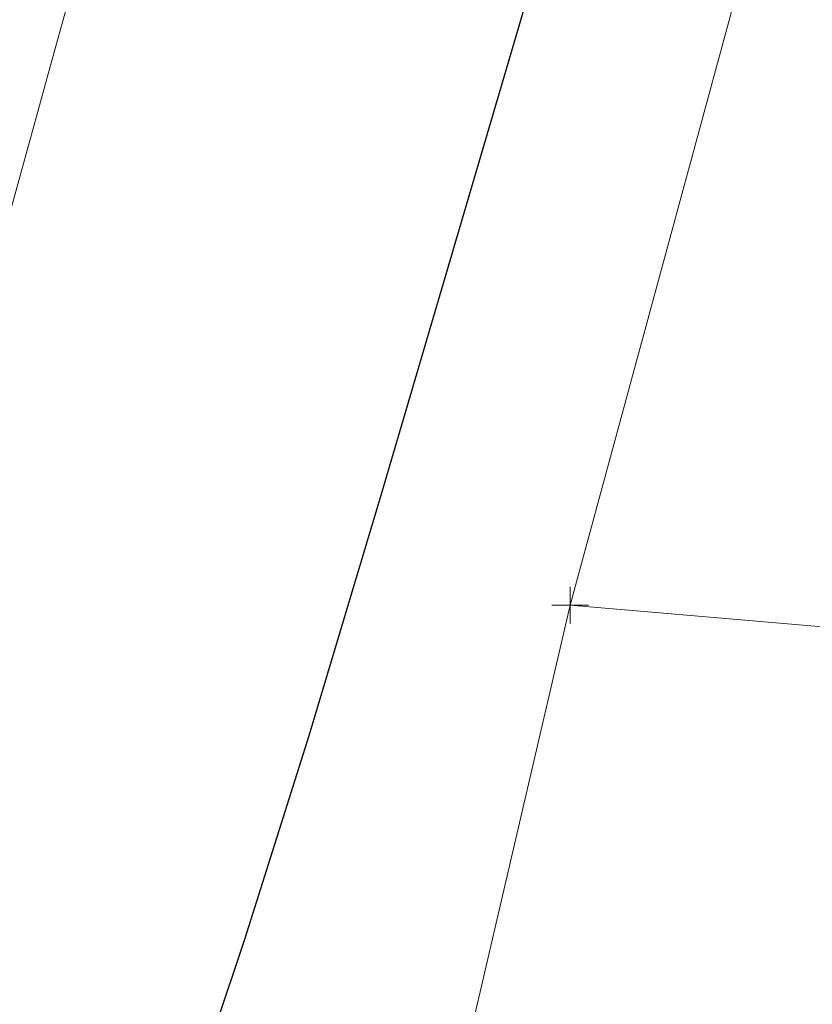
# Model space of a CAD drawing. Extents: x 1620613 to 1693141, y 557269 to 607790.
# Tile 246 of 256: x 1620911 to 1620922, y 607500 to 607513. Entities that reach past the tile are written whole.
import ezdxf

# ---------------------------------------------------------------- set-up
doc = ezdxf.new("R2010")
doc.units = 0
doc.header["$LTSCALE"] = 10
doc.header["$MEASUREMENT"] = 0
doc.linetypes.add('DGN Style 3', pattern=[10.28579463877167, 7.346996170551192, -2.938798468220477])
doc.linetypes.add('DGN Style 5', pattern=[5.142897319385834, 2.204098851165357, -2.938798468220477])
for name, color, linetype, lineweight in [('DT_X_Contour_Major', 132, 'DGN Style 3', 30), ('DT_X_Contour_Minor', 136, 'DGN Style 3', 0), ('PV_X_Driveway', 7, 'DGN Style 5', 0), ('XS_X_Ground_Line', 92, 'DGN Style 3', 13)]:
    doc.layers.add(name, color=color, linetype=linetype, lineweight=lineweight)
doc.layers.add('SV_X_Shot_Marker (Construction)', color=2, linetype='Continuous', lineweight=0, transparency=0.5)

# ---------------------------------------------------------------- blocks, each defined once
blk = doc.blocks.new('SVPT_252')
at = {"layer": 'SV_X_Shot_Marker (Construction)', "transparency": 33554495}
for p, q in [((2.91038304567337e-11, 0.02500000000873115), (2.91038304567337e-11, -0.02499999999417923)), ((-0.02499999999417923, 7.275957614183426e-12), (0.02500000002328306, 7.275957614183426e-12))]:
    blk.add_line(p, q, dxfattribs=at)
blk.add_point((2.91038304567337e-11, 7.275957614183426e-12), dxfattribs=at)
blk = doc.blocks.new('*U1004')
at = {"layer": 'DT_X_Contour_Major', "elevation": 3.400041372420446, "flags": 128}
blk.add_lwpolyline([(-244.1590263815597, -27.22526824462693), (-245.9582130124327, -31.53047772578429), (-246.3161540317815, -32.38748241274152), (-246.6188971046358, -33.11340669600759), (-246.8664422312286, -33.70825057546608), (-247.0587894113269, -34.172014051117), (-247.8276143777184, -36.03038932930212), (-248.8338658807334, -38.35807953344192), (-249.0797851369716, -38.97471545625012), (-249.3862922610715, -39.82704170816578), (-249.753387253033, -40.91505828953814), (-250.1810701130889, -42.23876520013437), (-252.3182951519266, -48.96600821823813), (-254.6054744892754, -56.26317921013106), (-254.9177434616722, -57.68377750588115), (-254.8743306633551, -58.81821339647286), (-254.4752360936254, -59.66648688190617), (-253.720459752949, -60.2285979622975), (-251.2334804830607, -61.34601096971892), (-250.3786960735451, -61.73542086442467), (-249.6795772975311, -62.06559079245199), (-249.1361241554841, -62.3365207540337), (-248.7483366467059, -62.54821074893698), (-247.9217908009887, -63.03373078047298), (-247.6191146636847, -63.20065513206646), (-247.3309956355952, -63.33728816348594), (-247.05743371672, -63.44362987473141), (-246.7984289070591, -63.51968026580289), (-245.6237063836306, -63.80390234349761), (-235.3623574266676, -59.70334397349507), (-233.3790248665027, -58.91168992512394), (-231.8267481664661, -58.29410993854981), (-230.7055273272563, -57.85060401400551), (-230.0153623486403, -57.5811721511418), (-228.7496635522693, -57.09478593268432), (-228.3102899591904, -56.92563881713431), (-227.9414432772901, -56.78298713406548), (-227.6431235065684, -56.66683088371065), (-227.4153306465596, -56.57717006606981), (-226.9019189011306, -56.37340179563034), (-226.6787531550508, -56.2856658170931), (-226.3943147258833, -56.1752840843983), (-226.0486036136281, -56.04225659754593), (-225.6416198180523, -55.88658335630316), (-224.4746327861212, -55.441260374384), (-223.7302941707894, -55.14333622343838), (-222.3725185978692, -54.58355600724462), (-220.4013060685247, -53.76191972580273), (-217.8166565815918, -52.67842737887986), (-204.0789312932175, -46.90836498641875), (-203.7526982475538, -46.7713419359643), (-203.6283501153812, -46.71902253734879), (-203.4999805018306, -46.6648316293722), (-203.3675894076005, -46.60876921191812), (-203.2311768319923, -46.55083528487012), (-202.8620479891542, -46.3938494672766), (-202.3760832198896, -46.19854980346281), (-201.1950355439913, -45.73039017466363), (-199.3189049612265, -44.98937058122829), (-196.747691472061, -43.97549102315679), (-188.9643449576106, -40.90799891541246), (-186.3492845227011, -39.87446542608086), (-184.3416131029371, -39.07448403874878), (-182.9413306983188, -38.50805475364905), (-182.1484373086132, -38.17517757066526), (-180.8439069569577, -37.59890788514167), (-180.1253951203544, -37.23597068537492), (-178.9482573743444, -36.57936135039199), (-177.3124937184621, -35.62907987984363), (-175.2181041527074, -34.38512627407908), (-169.0215640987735, -30.67635381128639), (-166.9159204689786, -29.41391421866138), (-165.2463946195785, -28.40817478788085), (-164.0129865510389, -27.65913551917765), (-163.2156962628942, -27.16679641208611), (-161.6710792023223, -26.19615900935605), (-161.1568342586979, -25.873664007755), (-160.7725622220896, -25.634157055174), (-160.5182630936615, -25.47763815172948), (-160.3939368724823, -25.40410729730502), (-160.2356974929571, -25.31867575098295), (-160.1799956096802, -25.28837645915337), (-160.1315694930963, -25.2615522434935), (-160.090419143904, -25.23820310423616), (-160.0565445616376, -25.21832904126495), (-159.97591336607, -25.16996497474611), (-159.8818810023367, -25.11758790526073), (-159.6602573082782, -24.9967297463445), (-159.3110422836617, -24.80739049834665), (-158.8342359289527, -24.54957016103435), (-157.3926305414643, -23.7707411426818), (-156.5871451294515, -23.30127169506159), (-155.2518929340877, -22.4769851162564), (-153.3868739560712, -21.29788140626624), (-150.992088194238, -19.76396056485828), (-143.8996371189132, -15.20041547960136), (-141.5510294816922, -13.6892345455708), (-139.8245448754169, -12.57835055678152), (-138.7201833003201, -11.86776351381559), (-138.2379447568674, -11.55747341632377), (-137.7814726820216, -11.26376241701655), (-137.5833660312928, -11.13851753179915), (-137.3314001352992, -10.98306612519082), (-137.0255749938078, -10.79740819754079), (-136.6658906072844, -10.58154374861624), (-135.6349199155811, -9.96562985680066), (-135.0410585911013, -9.613441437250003), (-134.0327026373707, -9.018811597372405), (-132.609852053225, -8.181740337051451), (-130.7725068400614, -7.102227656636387), (-125.3202600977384, -3.900271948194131), (-123.5274441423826, -2.845920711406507), (-122.2381813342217, -2.084333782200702), (-121.4524716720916, -1.615511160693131), (-121.1703151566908, -1.43945284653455), (-121.0893019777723, -1.360316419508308), (-121.0603139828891, -1.330682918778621), (-121.0341098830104, -1.301134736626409), (-121.0106896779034, -1.271671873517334), (-120.9900533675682, -1.242294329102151), (-120.9387350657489, -1.164067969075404), (-120.8345032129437, -1.07860762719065), (-120.5602963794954, -0.8808963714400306), (-120.1161145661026, -0.5709342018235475), (-119.5019577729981, -0.1487211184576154), (-117.6375730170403, 1.126848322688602), (-117.0039974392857, 1.540982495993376), (-116.501559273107, 1.8267079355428), (-116.130258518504, 1.984024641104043), (-115.8900951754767, 2.012932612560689), (-115.0753202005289, 1.848216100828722), (-114.8765951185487, 1.579952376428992), (-114.8303824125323, 1.515370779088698), (-114.7769121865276, 1.436596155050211), (-114.7161844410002, 1.343628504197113), (-114.6481991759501, 1.236467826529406), (-114.4572284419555, 0.9317819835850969), (-114.3829532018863, 0.8376593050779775), (-114.3033555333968, 0.78380565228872), (-114.2184354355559, 0.7702210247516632), (-114.1281929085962, 0.7969054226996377), (-113.8804495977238, 0.9217558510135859), (-113.7693621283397, 0.9776275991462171), (-113.6219072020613, 1.0516050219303), (-113.4380848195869, 1.143688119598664), (-113.2178949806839, 1.25387689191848), (-112.5822321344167, 1.571854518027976), (-112.3691668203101, 1.676750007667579), (-112.2067180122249, 1.752953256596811), (-112.0948857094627, 1.800464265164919), (-112.0336699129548, 1.819283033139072), (-111.9379164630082, 1.831210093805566), (-111.8761730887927, 1.84954263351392), (-111.7627580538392, 1.895594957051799), (-111.597671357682, 1.969367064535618), (-111.3809130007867, 2.070858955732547), (-110.73399516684, 2.378463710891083), (-110.523190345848, 2.4765933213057), (-110.3759642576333, 2.540278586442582), (-110.2923169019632, 2.569519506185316), (-110.2722482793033, 2.564316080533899), (-110.3035035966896, 2.504514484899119), (-110.2847789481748, 2.498041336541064), (-110.2051635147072, 2.523473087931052), (-110.0646572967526, 2.580809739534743), (-109.8632602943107, 2.670051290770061), (-109.2450139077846, 2.950568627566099), (-108.9819837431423, 3.070520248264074), (-108.6565780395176, 3.219987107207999), (-108.2687967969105, 3.398969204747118), (-107.8186400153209, 3.607466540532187), (-106.5350545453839, 4.202813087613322), (-106.0900125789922, 4.409555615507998), (-105.7175757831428, 4.583273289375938), (-105.4177441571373, 4.723966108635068), (-105.1905177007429, 4.831634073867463), (-104.68138737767, 5.074715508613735), (-104.4100843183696, 5.201285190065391), (-103.9780228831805, 5.398683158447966), (-103.3852030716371, 5.666909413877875), (-102.6316248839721, 6.005963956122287), (-100.4077385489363, 7.004547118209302), (-99.62688119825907, 7.355245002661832), (-98.95222389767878, 7.658401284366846), (-98.38376664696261, 7.91401596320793), (-97.92150944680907, 8.12208903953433), (-96.83042364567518, 8.613561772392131), (-96.42078474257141, 8.79827238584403), (-96.01018238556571, 8.983799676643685), (-95.5986165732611, 9.170143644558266), (-95.18608730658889, 9.357304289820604), (-94.08472465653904, 9.857488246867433), (-93.39744857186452, 10.16794119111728), (-92.16164230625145, 10.72416205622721), (-90.37730585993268, 11.52615084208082), (-88.04443923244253, 12.57390754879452), (-81.09208798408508, 15.69561599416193), (-78.73961042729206, 16.75160535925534), (-76.89644119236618, 17.57829212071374), (-75.56258027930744, 18.17567627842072), (-74.73802768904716, 18.5437578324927), (-73.2182985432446, 19.2195718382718), (-72.40313108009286, 19.58344266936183), (-71.0974255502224, 20.16819465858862), (-69.30118195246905, 20.97382780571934), (-67.01440028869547, 22.00034211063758), (-60.26226509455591, 25.03222180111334), (-57.98118495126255, 26.0552568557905), (-56.20204591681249, 26.85045225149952), (-54.92484799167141, 27.41780798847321), (-54.14959117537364, 27.75732406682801), (-52.751494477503, 28.35891406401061), (-52.24375127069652, 28.57733037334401), (-51.76909417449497, 28.78138680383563), (-51.32752318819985, 28.97108335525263), (-50.91903831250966, 29.14642002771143), (-49.87386012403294, 29.59483798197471), (-49.46658876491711, 29.77317639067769), (-49.02865832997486, 29.97187815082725), (-48.56006881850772, 30.19094326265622), (-48.06082023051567, 30.43037172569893), (-46.68861189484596, 31.09599876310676), (-46.23529187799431, 31.3161497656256), (-45.90448807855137, 31.47738249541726), (-45.69620049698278, 31.57969695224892), (-45.61042913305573, 31.62309313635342), (-45.5450604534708, 31.6602585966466), (-45.492963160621, 31.68481529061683), (-45.38569779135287, 31.73061127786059), (-45.22326434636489, 31.79764655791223), (-45.00566282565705, 31.88592113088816), (-44.35183466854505, 32.14963904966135), (-44.11952607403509, 32.24228838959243), (-43.91297140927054, 32.32244796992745), (-43.73217067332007, 32.39011779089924), (-43.57712386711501, 32.44529785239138), (-43.19800428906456, 32.57579167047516), (-43.07670890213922, 32.62026508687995), (-42.99716242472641, 32.65581497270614), (-42.95936485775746, 32.68244132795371), (-42.96331620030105, 32.70014415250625), (-43.07916992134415, 32.7619357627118), (-43.45694219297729, 33.57664785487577), (-43.5294094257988, 33.73257840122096), (-43.58490872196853, 33.85120771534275), (-43.62344008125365, 33.93253579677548), (-43.64500350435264, 33.97656264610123), (-43.70604095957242, 34.09498506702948), (-43.73673183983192, 34.20573578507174), (-43.74516710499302, 34.22525528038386), (-43.7573196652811, 34.23634917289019), (-43.77318952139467, 34.23901746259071), (-43.79277667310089, 34.23326014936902), (-43.84996547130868, 34.2066731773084), (-43.87138412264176, 34.19712131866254), (-43.89274847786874, 34.18840597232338), (-43.91405853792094, 34.1805271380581), (-43.93531430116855, 34.17348481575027), (-44.03438117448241, 34.14257250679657), (-45.18047755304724, 35.95899565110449), (-45.40643188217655, 36.30312513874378), (-45.59311070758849, 36.55704653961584), (-45.74051402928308, 36.72075985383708), (-45.8486418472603, 36.79426508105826), (-46.084615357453, 36.87000157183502), (-46.11991900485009, 37.02740357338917), (-46.04884981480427, 37.44280721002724), (-45.87140778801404, 38.11621248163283), (-45.58759292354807, 39.04761938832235), (-44.01492026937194, 43.99618876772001), (-43.65202071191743, 44.78028851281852), (-43.51475034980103, 44.97700173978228), (-43.25846764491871, 45.23109867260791), (-42.88317259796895, 45.54257931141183), (-42.38886520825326, 45.91144365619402), (-39.80440192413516, 47.76670591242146), (-39.63361441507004, 48.52383685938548), (-39.89284177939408, 49.04233636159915), (-40.74371851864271, 50.27335017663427), (-42.18624463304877, 52.21687830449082), (-44.22042012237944, 54.87292074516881), (-50.43375392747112, 62.90571967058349), (-53.29829177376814, 66.43294601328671), (-57.23190495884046, 70.99002584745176), (-62.23459348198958, 76.57695917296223), (-68.30635734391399, 83.19374598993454), (-85.92316142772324, 102.2116488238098), (-91.77268511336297, 108.5314606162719), (-96.10865310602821, 113.227468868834), (-98.93106540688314, 116.2996735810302), (-100.2399220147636, 117.7480747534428), (-101.7121320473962, 119.4454064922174), (-102.2558617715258, 119.9739047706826), (-102.7828934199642, 120.2864008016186), (-103.2932269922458, 120.3828945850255), (-103.7868624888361, 120.2633861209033), (-105.0809597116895, 119.6566938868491), (-105.5399765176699, 119.5053821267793), (-105.9464540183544, 119.5064660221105), (-106.3003922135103, 119.6599455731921), (-106.6017911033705, 119.9658207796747), (-107.3354690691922, 120.9846822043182), (-107.7264093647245, 121.3892293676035), (-108.3489717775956, 121.8387247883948), (-109.203156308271, 122.3331684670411), (-110.2889629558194, 122.8725604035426), (-113.4932768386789, 124.3708699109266), (-114.5881001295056, 124.8468455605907), (-115.4693345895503, 125.1510403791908), (-116.1369802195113, 125.2834543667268), (-116.5910370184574, 125.2440875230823), (-117.5170700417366, 124.9100681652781), (-117.7476291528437, 124.9816660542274), (-117.7447817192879, 125.4469742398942), (-117.5085277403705, 126.305992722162), (-117.0388672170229, 127.558721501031), (-115.4752304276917, 131.4242786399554), (-114.831011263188, 133.1393941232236), (-114.0710813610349, 135.3855727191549), (-113.1954407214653, 138.1628144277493), (-112.2040893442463, 141.4711192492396), (-109.4062046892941, 151.0013495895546), (-108.3545405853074, 154.615217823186), (-107.2979617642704, 158.3091497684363), (-106.2364682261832, 162.0831454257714), (-105.1700599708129, 165.9372047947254), (-102.3197516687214, 176.3214480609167), (-101.3607452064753, 179.7893665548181), (-100.6214570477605, 182.4049395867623), (-100.1018871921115, 184.1681671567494), (-99.80203563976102, 185.0790492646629), (-99.29538923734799, 186.3716076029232), (-98.9992753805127, 186.5180118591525), (-98.49091861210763, 185.9878058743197), (-97.77031893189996, 184.7809896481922), (-96.83747633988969, 182.8975631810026), (-91.9889774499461, 172.5294824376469)], dxfattribs=at)
at = {"layer": 'DT_X_Contour_Minor', "transparency": 33554559, "elevation": 3.800041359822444, "flags": 128}
blk.add_lwpolyline([(-237.0290589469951, -23.35326266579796), (-238.5549064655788, -27.00440873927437), (-238.8922187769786, -27.81279581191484), (-239.2502210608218, -28.67318014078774), (-239.62891331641, -29.5855617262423), (-240.028295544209, -30.54994056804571), (-241.9403558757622, -35.17170209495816), (-244.4428937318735, -40.9606453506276), (-244.938988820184, -42.13064725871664), (-245.3547578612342, -43.15967730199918), (-245.6902008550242, -44.04773548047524), (-245.9453178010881, -44.79482179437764), (-246.9484361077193, -47.95229024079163), (-248.0219362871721, -51.37725751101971), (-248.1685014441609, -52.04402312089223), (-248.1481254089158, -52.57647683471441), (-247.9608081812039, -52.97461865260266), (-247.6065497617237, -53.23844857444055), (-246.4392723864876, -53.76291250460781), (-245.9501336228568, -53.99734146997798), (-245.358175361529, -54.30728041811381), (-244.6633976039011, -54.69272934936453), (-243.8658003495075, -55.15368826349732), (-241.6017816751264, -56.48359201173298), (-240.7727115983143, -56.94081994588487), (-239.9835153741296, -57.3150759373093), (-239.2341930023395, -57.60635998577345), (-238.5247444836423, -57.81467209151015), (-235.307023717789, -58.59319405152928), (-231.5126687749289, -57.07692421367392), (-230.779288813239, -56.78419306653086), (-230.2053010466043, -56.55582955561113), (-229.7907054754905, -56.39183368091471), (-229.5355020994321, -56.29220544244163), (-229.0674826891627, -56.11235365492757), (-228.8872480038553, -56.04275637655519), (-228.697558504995, -55.96885338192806), (-228.4984141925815, -55.89064467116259), (-228.2898150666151, -55.80813024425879), (-227.7209443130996, -55.58235081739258), (-227.5113433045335, -55.49951291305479), (-227.3091933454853, -55.420333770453), (-227.1144944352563, -55.3448133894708), (-226.9272465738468, -55.27295176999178), (-226.4378536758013, -55.08619913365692), (-226.0907619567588, -54.94658390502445), (-225.4165314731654, -54.66780269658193), (-224.415162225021, -54.24985550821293), (-223.0866542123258, -53.69274233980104), (-216.1236263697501, -50.76816026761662), (-209.5494470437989, -47.68090482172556), (-208.3086679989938, -47.07421699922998), (-207.4038362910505, -46.57726300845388), (-206.8349519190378, -46.1900428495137), (-206.6020148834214, -45.91255652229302), (-206.4287792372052, -45.31890475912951), (-206.3619576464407, -45.11812596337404), (-206.2914196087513, -44.96102839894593), (-206.2171651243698, -44.84761206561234), (-206.1391941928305, -44.77787696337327), (-205.9263164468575, -44.65015833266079), (-205.8095011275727, -44.58519506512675), (-205.6187134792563, -44.48609423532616), (-205.3539535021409, -44.3528558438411), (-205.0152211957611, -44.1854798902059), (-204.0133052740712, -43.69362726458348), (-203.5989538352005, -43.50171226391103), (-203.1073364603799, -43.29485673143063), (-202.5384531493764, -43.07306066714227), (-201.8923039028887, -42.83632407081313), (-200.0662179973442, -42.18510577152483), (-199.1993863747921, -41.9028550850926), (-197.9684559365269, -41.54451675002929), (-196.3734266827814, -41.11009076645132), (-194.4142986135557, -40.5995771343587), (-184.4221370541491, -38.03964233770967), (-182.3985036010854, -37.24210883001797), (-182.0121573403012, -37.08951663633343), (-181.7203900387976, -36.97354013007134), (-181.523201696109, -36.89417931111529), (-181.4205923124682, -36.85143417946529), (-181.2730725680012, -36.7862680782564), (-180.8603943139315, -36.54685943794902), (-179.7329993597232, -35.87750809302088), (-177.8908877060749, -34.77821404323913), (-175.3340593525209, -33.2489772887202), (-167.5628948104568, -28.59775567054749), (-164.9856665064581, -27.05440886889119), (-163.0823550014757, -25.91278467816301), (-161.8529602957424, -25.17288309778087), (-161.2974823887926, -24.83470412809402), (-160.7147637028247, -24.46852368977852), (-160.5207608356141, -24.34685996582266), (-160.3757912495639, -24.25650412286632), (-160.2798549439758, -24.19745616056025), (-160.2329519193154, -24.1697160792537), (-160.1732548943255, -24.13748637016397), (-160.1491644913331, -24.12421042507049), (-160.1216660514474, -24.10855487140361), (-160.0907595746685, -24.09051970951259), (-160.0564450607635, -24.07010493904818), (-159.9603956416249, -24.01249274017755), (-159.9032307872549, -23.97973202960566), (-159.8037732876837, -23.92465904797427), (-159.6620231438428, -23.84727379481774), (-159.4779803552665, -23.74757627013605), (-158.9308093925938, -23.4519665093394), (-158.3816152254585, -23.11712071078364), (-157.1444109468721, -22.33429063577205), (-155.2191965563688, -21.10347628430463), (-152.6059720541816, -19.42467765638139), (-144.7200265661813, -14.35056894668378), (-142.1086596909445, -12.67031901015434), (-140.1890181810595, -11.43515073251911), (-138.9611020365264, -10.64506411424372), (-138.4249112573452, -10.30005915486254), (-137.917369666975, -9.973488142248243), (-137.7284670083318, -9.852970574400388), (-137.5424152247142, -9.736346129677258), (-137.3592143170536, -9.623614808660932), (-137.1788642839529, -9.514776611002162), (-136.7017320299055, -9.229732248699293), (-136.4070059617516, -9.055060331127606), (-135.8806769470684, -8.7448278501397), (-135.1227449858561, -8.299034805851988), (-134.1332100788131, -7.717681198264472), (-128.9749736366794, -4.688389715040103), (-125.9733341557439, -2.332137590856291), (-125.357670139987, -1.841419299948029), (-124.7970950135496, -1.379086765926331), (-124.2916087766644, -0.9451399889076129), (-123.8412114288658, -0.5395789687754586), (-122.7136036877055, 0.5040694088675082), (-122.2701480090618, 0.8508877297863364), (-121.7854867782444, 1.108606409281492), (-121.2596199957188, 1.277225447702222), (-120.692547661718, 1.356744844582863), (-117.9500638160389, 1.51993620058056), (-116.9928063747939, 2.174869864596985), (-116.8040184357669, 2.295789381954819), (-116.6479078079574, 2.37786207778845), (-116.5244744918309, 2.421087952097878), (-116.4337184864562, 2.425467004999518), (-116.2352722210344, 2.385348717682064), (-116.1465697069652, 2.369347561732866), (-116.0292968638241, 2.351432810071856), (-115.8834536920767, 2.331604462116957), (-115.709040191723, 2.309862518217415), (-115.2058437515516, 2.249332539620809), (-115.0343438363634, 2.231790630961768), (-114.8972414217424, 2.224562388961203), (-114.7945365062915, 2.227647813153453), (-114.7262290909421, 2.241046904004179), (-114.4877219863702, 2.327641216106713), (-114.8436684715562, 2.055140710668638), (-114.9071469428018, 1.999644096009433), (-114.9450338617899, 1.949940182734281), (-114.9573292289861, 1.906028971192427), (-114.9440330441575, 1.867910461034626), (-114.8744544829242, 1.773984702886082), (-114.8407406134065, 1.725801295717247), (-114.7917829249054, 1.65169539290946), (-114.7275814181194, 1.551666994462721), (-114.6481360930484, 1.425716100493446), (-114.4159568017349, 1.055283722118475), (-114.334054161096, 0.936617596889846), (-114.2624807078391, 0.8584435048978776), (-114.2012364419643, 0.8207614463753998), (-114.1503213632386, 0.8235714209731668), (-114.0283200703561, 0.8850540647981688), (-113.9552206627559, 0.9217695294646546), (-113.8274234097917, 0.9858039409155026), (-113.6449283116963, 1.077157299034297), (-113.4077353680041, 1.195829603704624), (-112.7022903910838, 1.548714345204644), (-112.4658350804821, 1.665125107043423), (-112.2855528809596, 1.749693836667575), (-112.161443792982, 1.802420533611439), (-112.0935078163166, 1.823305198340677), (-111.9872426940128, 1.836541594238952), (-111.91872122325, 1.856886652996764), (-111.7928556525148, 1.907994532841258), (-111.6096459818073, 1.989865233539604), (-111.3690922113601, 2.102498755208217), (-110.651156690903, 2.443871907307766), (-110.4172100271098, 2.552774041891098), (-110.2538216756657, 2.623450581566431), (-110.1609916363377, 2.65590152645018), (-110.1387199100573, 2.650126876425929), (-110.1734063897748, 2.583760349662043), (-110.1609594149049, 2.572795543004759), (-110.0976036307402, 2.589676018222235), (-109.9833390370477, 2.634401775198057), (-109.8181656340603, 2.70697281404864), (-109.3098248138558, 2.937622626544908), (-109.0779643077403, 3.043480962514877), (-108.7636384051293, 3.188068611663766), (-108.3668471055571, 3.371385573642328), (-107.8875904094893, 3.593431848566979), (-106.4996186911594, 4.237194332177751), (-106.0246013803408, 4.4577815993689), (-105.6405282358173, 4.636721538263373), (-105.3473992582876, 4.77401414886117), (-105.145214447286, 4.86965943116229), (-104.7273138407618, 5.069183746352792), (-104.4789089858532, 5.184620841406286), (-104.0471198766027, 5.381288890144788), (-103.4319465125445, 5.659187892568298), (-102.6333888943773, 6.018317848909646), (-100.2593895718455, 7.084305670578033), (-99.43848517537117, 7.452972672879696), (-98.7562714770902, 7.759482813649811), (-98.21274847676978, 8.003836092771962), (-97.80791617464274, 8.18603251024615), (-96.91328430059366, 8.589013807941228), (-96.5774023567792, 8.740466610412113), (-96.240730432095, 8.892589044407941), (-95.90326852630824, 9.045381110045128), (-95.56501663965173, 9.198842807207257), (-94.6619583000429, 9.608966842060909), (-94.02136432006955, 9.898124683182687), (-92.77687613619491, 10.4580051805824), (-90.92849374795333, 11.28860833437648), (-88.47621715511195, 12.38993414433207), (-81.13162063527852, 15.6877665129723), (-78.66345176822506, 16.79575922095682), (-76.76739255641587, 17.64636306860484), (-75.44344300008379, 18.23957805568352), (-74.69160309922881, 18.5754041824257), (-73.44950957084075, 19.12775537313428), (-72.70496207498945, 19.46031065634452), (-71.4028897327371, 20.04371311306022), (-69.54329254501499, 20.87796274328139), (-67.12617051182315, 21.9630595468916), (-59.93714529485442, 25.19111392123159), (-57.52486092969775, 26.27329060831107), (-55.67977674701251, 27.09877988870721), (-54.40189274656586, 27.66758176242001), (-53.69120892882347, 27.97969622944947), (-52.55231899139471, 28.46975159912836), (-52.1387112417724, 28.64767358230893), (-51.75205544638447, 28.8138980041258), (-51.39235160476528, 28.96842486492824), (-51.05959971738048, 29.11125416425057), (-50.20819729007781, 29.47653554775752), (-49.85561786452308, 29.63190746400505), (-49.4364314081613, 29.82406217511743), (-48.95063792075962, 30.05299968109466), (-48.39823740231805, 30.31871998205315), (-46.83635997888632, 31.07635117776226), (-46.32038125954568, 31.32693184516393), (-45.94385316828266, 31.51045045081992), (-45.70677570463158, 31.62690699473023), (-45.60914886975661, 31.67630147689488), (-45.53474481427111, 31.7186040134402), (-45.47544654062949, 31.74655497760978), (-45.35335476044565, 31.79868096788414), (-45.16846947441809, 31.87498198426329), (-44.92079068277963, 31.97545802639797), (-44.17658922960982, 32.27562750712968), (-43.92190049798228, 32.37773392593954), (-43.71598539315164, 32.45892607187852), (-43.55884391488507, 32.51920394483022), (-43.45047606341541, 32.55856754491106), (-43.22652662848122, 32.63565144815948), (-43.15487632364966, 32.66192230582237), (-43.1078874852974, 32.68292195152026), (-43.0855601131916, 32.69865038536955), (-43.08789420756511, 32.70910760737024), (-43.15633007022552, 32.74560848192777), (-43.37948363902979, 33.22686643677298), (-43.42761780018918, 33.3293114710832), (-43.47638303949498, 33.43039316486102), (-43.52577935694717, 33.53011151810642), (-43.57580675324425, 33.62846653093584), (-43.81074045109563, 34.08427546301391), (-43.82819965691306, 34.14727852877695), (-43.84890356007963, 34.15098828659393), (-43.90353275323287, 34.13511624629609), (-43.99208723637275, 34.09966240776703), (-44.11456700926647, 34.0446267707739), (-44.48641345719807, 33.8717560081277), (-44.62567935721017, 33.80964900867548), (-44.76459222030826, 33.75298108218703), (-44.90315204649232, 33.70175222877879), (-45.04135883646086, 33.65596244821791), (-45.68550010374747, 33.45496797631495), (-46.46613217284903, 34.69217471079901), (-46.6325003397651, 34.93056992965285), (-46.79704823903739, 35.11552412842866), (-46.95977587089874, 35.24703730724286), (-47.1206832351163, 35.32510946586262), (-47.54734251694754, 35.46204719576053), (-47.63748762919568, 35.66384557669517), (-47.5879285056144, 36.16653742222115), (-47.39866514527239, 36.97012273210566), (-47.06969754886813, 38.07460150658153), (-46.00617831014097, 41.42106952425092), (-45.66439166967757, 42.5203101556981), (-45.43667117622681, 43.30818103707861), (-45.32301683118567, 43.78468216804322), (-45.32342863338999, 43.94981354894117), (-45.47661497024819, 43.97500423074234), (-45.71374529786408, 44.08597911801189), (-46.31024652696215, 44.40001076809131), (-47.26611865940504, 44.917099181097), (-48.58136169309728, 45.63724435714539), (-52.56783765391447, 47.82837384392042), (-53.89952972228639, 48.58818321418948), (-54.90474895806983, 49.22426420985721), (-55.58349536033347, 49.73661683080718), (-55.9357689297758, 50.12524107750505), (-56.43986800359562, 50.99660123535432), (-57.50331330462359, 52.20141670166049), (-60.31557490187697, 55.16234298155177), (-64.8766527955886, 59.87938007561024), (-71.18654698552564, 66.35252798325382), (-90.34468655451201, 85.9557368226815), (-96.65819440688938, 92.41744974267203), (-101.2301132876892, 97.10018187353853), (-104.0604431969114, 100.0039332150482), (-105.1491841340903, 101.1287037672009), (-105.7303746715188, 101.7561175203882), (-105.9233557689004, 101.9646139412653), (-106.0664061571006, 102.1195428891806), (-106.1595258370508, 102.2209043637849), (-106.2027148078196, 102.2686983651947), (-106.2513111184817, 102.3247257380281), (-106.3689987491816, 102.5382633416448), (-106.6856144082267, 103.1368556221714), (-107.2011580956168, 104.1205025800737), (-107.9156298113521, 105.4892042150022), (-110.0861250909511, 109.6524814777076), (-110.9818161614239, 111.1043585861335), (-112.0410179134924, 112.3375319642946), (-113.2637303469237, 113.3520016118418), (-114.6499534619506, 114.1477675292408), (-118.5645626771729, 115.9782050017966), (-119.9481205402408, 116.5430804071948), (-121.1628372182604, 116.864878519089), (-122.2087127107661, 116.9435993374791), (-123.0857470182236, 116.7792428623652), (-125.1993835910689, 116.0168558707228), (-125.8361396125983, 115.9070691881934), (-126.1611802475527, 116.1494993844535), (-126.174505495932, 116.7441464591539), (-125.876115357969, 117.6910104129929), (-124.6647878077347, 120.6856034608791), (-124.1657202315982, 122.0142794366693), (-123.5770131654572, 123.7543625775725), (-122.8986666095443, 125.9058528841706), (-122.1306805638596, 128.4687503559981), (-119.9631984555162, 135.8516865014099), (-119.1484889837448, 138.6512996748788), (-118.3299721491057, 141.5129370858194), (-117.5076479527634, 144.4365987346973), (-116.6815163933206, 147.4222846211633), (-114.4734224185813, 155.4668126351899), (-113.4187002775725, 158.9488087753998), (-111.9106043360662, 163.3614011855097), (-109.949134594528, 168.7045898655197), (-107.5342910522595, 174.9783748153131), (-100.4902098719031, 192.9492630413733), (-98.12705909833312, 198.73516619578), (-96.32066766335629, 202.6147094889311), (-95.07103556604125, 204.5878929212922), (-94.37816280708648, 204.6547164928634), (-92.44386172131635, 200.5183868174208)], dxfattribs=at)

msp = doc.modelspace()

# ---------------------------------------------------------------- linework, layer by layer
at = {"layer": 'PV_X_Driveway', "extrusion": (0.01586193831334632, -0.00136823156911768, 0.999873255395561), "elevation": 25933.3693193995, "flags": 128}
msp.add_lwpolyline([(744558.887622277, -1562516.216756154), (744558.8876222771, -1562497.938826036)], dxfattribs=at)
at = {"layer": 'XS_X_Ground_Line'}
msp.add_polyline3d([(1620937.135000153, 607610.919610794, 1054.0878), (1620935.315000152, 607584.4272107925, 1054.665499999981), (1620928.858000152, 607551.1930107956, 1053.969), (1620925.198000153, 607530.2345107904, 1053.8388), (1620918.419000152, 607505.2708107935, 1053.802799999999), (1620916.534000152, 607497.1757107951, 1053.688099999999), (1620919.823000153, 607452.0320107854, 1054.560400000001)], dxfattribs=at)

# ---------------------------------------------------------------- block references
at = {"layer": 'DT_X_Contour_Minor', "transparency": 33554559}
msp.add_blockref('*U1004', (1621028.060791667, 607365.3311666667, 1050.599958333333), dxfattribs=at)
at = {"layer": 'SV_X_Shot_Marker (Construction)', "transparency": 33554495, "xscale": 10, "yscale": 10, "zscale": 10}
msp.add_blockref('SVPT_252', (1620918.419000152, 607505.2708107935, 1053.802799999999), dxfattribs=at)

doc.saveas('drawing.dxf')
